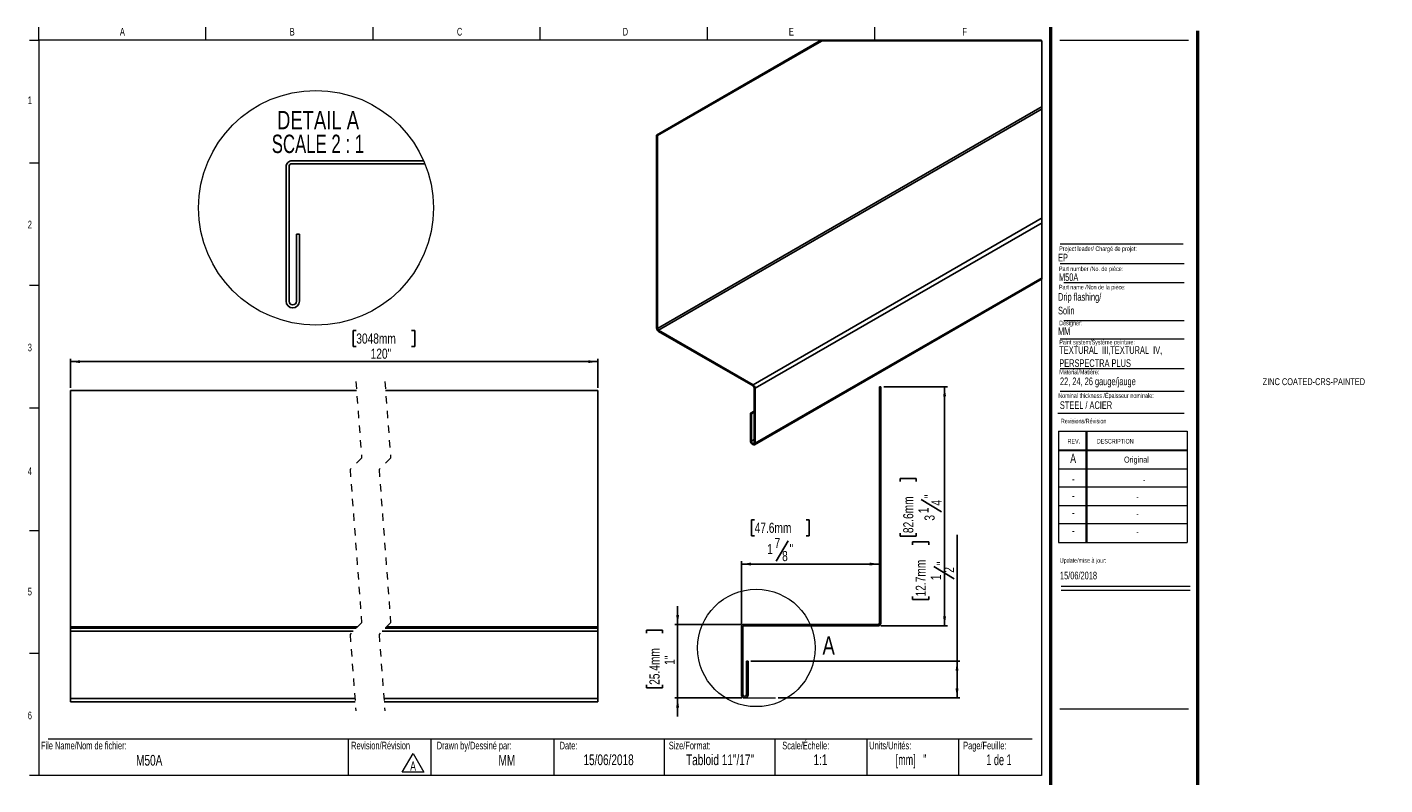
# Model space of a CAD drawing. Header units: inches. Extents: x 0.5 to 44.2, y 0.4 to 27.2.
import ezdxf

# ---------------------------------------------------------------- set-up
doc = ezdxf.new("R2010")
doc.units = ezdxf.units.IN
doc.header["$MEASUREMENT"] = 0
doc.linetypes.add('HIDDEN', pattern=[0.075, 0.05, -0.025])
doc.layers.add('FORMAT', color=7, linetype='Continuous')
doc.styles.add('SLDTEXTSTYLE0', font='TXT', dxfattribs={"width": 0.7})
doc.styles.add('SLDTEXTSTYLE1', font='TXT', dxfattribs={"width": 0.633333})
doc.styles.add('SLDTEXTSTYLE2', font='TXT', dxfattribs={"width": 0.625})
doc.styles.add('SLDTEXTSTYLE3', font='TXT', dxfattribs={"width": 0.75})
doc.styles.add('SLDTEXTSTYLE4', font='TXT', dxfattribs={"width": 0.681818})
doc.dimstyles.new('SLDDIMSTYLE0', dxfattribs={"dimtxt": 0.137795, "dimasz": 0.13, "dimexe": 0, "dimexo": 0.0625, "dimgap": 0.034449, "dimtad": 1, "dimrnd": 1e-09, "dimzin": 12, "dimdsep": 46, "dimlunit": 5, "dimtxsty": 'SLDTEXTSTYLE3', "dimsah": 1, "dimcen": 0.09, "dimadec": 0, "dimazin": 3, "dimtfac": 1, "dimtmove": 0, "dimatfit": 0, "dimfxl": 1, "dimfrac": 2, "dimtolj": 1, "dimtzin": 12, "dimarcsym": 0})
doc.dimstyles.new('SLDDIMSTYLE1', dxfattribs={"dimtxt": 0.137795, "dimasz": 0.13, "dimexe": 0, "dimexo": 0.0625, "dimgap": 0.034449, "dimtad": 1, "dimdec": 6, "dimrnd": 1e-09, "dimzin": 12, "dimdsep": 46, "dimlunit": 5, "dimtxsty": 'SLDTEXTSTYLE3', "dimsah": 1, "dimcen": 0.09, "dimadec": 0, "dimazin": 3, "dimtfac": 1, "dimtofl": 0, "dimtmove": 0, "dimatfit": 3, "dimfxl": 1, "dimfrac": 2, "dimtolj": 1, "dimtzin": 12, "dimarcsym": 0})
doc.dimstyles.new('SLDDIMSTYLE2', dxfattribs={"dimtxt": 0.137795, "dimasz": 0.13, "dimexe": 0, "dimexo": 0.0625, "dimgap": 0.034449, "dimtad": 1, "dimrnd": 1e-09, "dimzin": 12, "dimdsep": 46, "dimlunit": 5, "dimtxsty": 'SLDTEXTSTYLE3', "dimsah": 1, "dimcen": 0.09, "dimadec": 0, "dimazin": 3, "dimtfac": 1, "dimtofl": 0, "dimtmove": 0, "dimatfit": 3, "dimfxl": 1, "dimfrac": 2, "dimtolj": 1, "dimtzin": 12, "dimarcsym": 0})

# ---------------------------------------------------------------- blocks, each defined once
blk = doc.blocks.new('SW_NOTE_0')
at = {"color": 0, "linetype": 'Continuous', "lineweight": 0}
for p, q in [((-0.098, 0.015), (0.049, 0.269)), ((0.049, 0.269), (0.196, 0.015)), ((0.196, 0.015), (-0.098, 0.015))]:
    blk.add_line(p, q, dxfattribs=at)
at = {"color": 0, "linetype": 'Continuous', "lineweight": 0, "insert": (0.049, 0.161), "char_height": 0.125, "attachment_point": 2, "style": 'SLDTEXTSTYLE0'}
blk.add_mtext('A', dxfattribs=at)
blk = doc.blocks.new('SW_NOTE_1')
at = {"layer": 'FORMAT', "color": 0, "char_height": 0.10417, "attachment_point": 1, "style": 'SLDTEXTSTYLE0'}
for s, insert in [('TEXTURAL  III,TEXTURAL  IV,', (0, 0.134)), ('PERSPECTRA PLUS', (0, -0.044))]:
    blk.add_mtext(s, dxfattribs=dict(at, insert=insert))
blk = doc.blocks.new('_D')
at = {"layer": 'FORMAT'}
for p, q in [((9.307, 2.573), (9.307, 2.823)), ((8.883, 2.453), (8.883, 2.495)), ((8.883, 2.495), (9.101, 2.495)), ((9.101, 2.495), (9.101, 2.453)), ((10.174, 2.573), (9.268, 2.573)), ((9.307, 2.573), (9.307, 1.573)), ((8.883, 1.752), (8.883, 1.71)), ((8.883, 1.71), (9.101, 1.71)), ((9.101, 1.71), (9.101, 1.752)), ((10.179, 1.573), (9.268, 1.573)), ((9.307, 1.573), (9.307, 1.323))]:
    blk.add_line(p, q, dxfattribs=at)
for points in [[(9.307, 2.573), (9.327, 2.703), (9.287, 2.703)], [(9.307, 1.573), (9.287, 1.443), (9.327, 1.443)]]:
    blk.add_solid(points, dxfattribs=at)
at = {"layer": 'FORMAT', "char_height": 0.1378, "attachment_point": 1, "rotation": 90, "style": 'SLDTEXTSTYLE3'}
for s, insert in [('25.4mm', (8.924, 1.752)), ('1"', (9.13, 2.023))]:
    blk.add_mtext(s, dxfattribs=dict(at, insert=insert))
blk = doc.blocks.new('_D_1')
at = {"layer": 'FORMAT'}
for p, q in [((12.501, 3.655), (12.501, 3.697)), ((12.501, 3.697), (12.72, 3.697)), ((12.72, 3.697), (12.72, 3.655)), ((13.104, 2.073), (13.104, 3.79)), ((12.788, 3.359), (13.064, 3.193)), ((12.501, 2.954), (12.501, 2.912)), ((12.72, 2.912), (12.72, 2.954)), ((12.501, 2.912), (12.72, 2.912)), ((10.303, 2.073), (13.143, 2.073)), ((13.104, 2.073), (13.104, 1.573)), ((10.675, 1.573), (13.143, 1.573))]:
    blk.add_line(p, q, dxfattribs=at)
for points in [[(13.104, 2.073), (13.084, 1.943), (13.124, 1.943)], [(13.104, 1.573), (13.124, 1.703), (13.084, 1.703)]]:
    blk.add_solid(points, dxfattribs=at)
at = {"layer": 'FORMAT', "attachment_point": 1, "rotation": 90, "style": 'SLDTEXTSTYLE3'}
for s, insert, char_height in [('12.7mm', (12.542, 2.954), 0.1378), ('"', (12.829, 3.378), 0.138), ('2', (12.926, 3.276), 0.138), ('1', (12.748, 3.174), 0.138)]:
    blk.add_mtext(s, dxfattribs=dict(at, insert=insert, char_height=char_height))
blk = doc.blocks.new('_D_2')
at = {"layer": 'FORMAT'}
for p, q in [((12.108, 5.803), (12.974, 5.803)), ((12.935, 5.803), (12.935, 2.553)), ((12.332, 4.516), (12.332, 4.558)), ((12.332, 4.558), (12.55, 4.558)), ((12.55, 4.558), (12.55, 4.516)), ((12.619, 4.27), (12.894, 4.105)), ((12.332, 3.815), (12.332, 3.773)), ((12.332, 3.773), (12.55, 3.773)), ((12.55, 3.773), (12.55, 3.815)), ((12.069, 2.553), (12.974, 2.553))]:
    blk.add_line(p, q, dxfattribs=at)
for points in [[(12.935, 5.803), (12.915, 5.673), (12.955, 5.673)], [(12.935, 2.553), (12.955, 2.683), (12.915, 2.683)]]:
    blk.add_solid(points, dxfattribs=at)
at = {"layer": 'FORMAT', "attachment_point": 1, "rotation": 90, "style": 'SLDTEXTSTYLE3'}
for s, insert, char_height in [('82.6mm', (12.373, 3.815), 0.1378), ('"', (12.66, 4.289), 0.138), ('4', (12.757, 4.188), 0.138), ('1', (12.579, 4.086), 0.138), ('3', (12.662, 3.984), 0.138)]:
    blk.add_mtext(s, dxfattribs=dict(at, insert=insert, char_height=char_height))
blk = doc.blocks.new('_D_3')
at = {"layer": 'FORMAT'}
for p, q in [((10.354, 3.997), (10.312, 3.997)), ((10.312, 3.997), (10.312, 3.778)), ((11.055, 3.997), (11.097, 3.997)), ((11.097, 3.997), (11.097, 3.778)), ((10.312, 3.778), (10.354, 3.778)), ((10.81, 3.71), (10.645, 3.435)), ((11.097, 3.778), (11.055, 3.778)), ((10.174, 2.573), (10.174, 3.434)), ((12.049, 3.394), (10.174, 3.394))]:
    blk.add_line(p, q, dxfattribs=at)
for points in [[(10.174, 3.394), (10.304, 3.374), (10.304, 3.414)], [(12.049, 3.394), (11.919, 3.414), (11.919, 3.374)]]:
    blk.add_solid(points, dxfattribs=at)
at = {"layer": 'FORMAT', "attachment_point": 1, "style": 'SLDTEXTSTYLE3'}
for s, insert, char_height in [('47.6mm', (10.354, 3.956), 0.1378), ('7', (10.625, 3.75), 0.138), ('1', (10.524, 3.667), 0.138), ('8', (10.727, 3.572), 0.138), ('"', (10.829, 3.669), 0.138)]:
    blk.add_mtext(s, dxfattribs=dict(at, insert=insert, char_height=char_height))
blk = doc.blocks.new('_D_4')
at = {"layer": 'FORMAT'}
for p, q in [((4.94, 6.571), (4.898, 6.571)), ((4.898, 6.571), (4.898, 6.352)), ((5.692, 6.571), (5.734, 6.571)), ((5.734, 6.571), (5.734, 6.352)), ((4.898, 6.352), (4.94, 6.352)), ((5.734, 6.352), (5.692, 6.352)), ((1.057, 5.791), (1.057, 6.185)), ((1.057, 6.146), (8.223, 6.146)), ((8.223, 5.791), (8.223, 6.185))]:
    blk.add_line(p, q, dxfattribs=at)
for points in [[(1.057, 6.146), (1.187, 6.126), (1.187, 6.166)], [(8.223, 6.146), (8.093, 6.166), (8.093, 6.126)]]:
    blk.add_solid(points, dxfattribs=at)
at = {"layer": 'FORMAT', "char_height": 0.1378, "attachment_point": 1, "style": 'SLDTEXTSTYLE3'}
for s, insert in [('3048mm', (4.94, 6.529)), ('120"', (5.135, 6.323))]:
    blk.add_mtext(s, dxfattribs=dict(at, insert=insert))
blk = doc.blocks.new('SW_NOTE_2')
at = {"layer": 'FORMAT', "color": 0, "char_height": 0.25, "attachment_point": 2}
for s, insert, style in [('DETAIL A', (0.672, 0.322), 'SLDTEXTSTYLE3'), ('SCALE 2 : 1', (0.67, -0.001), 'SLDTEXTSTYLE4')]:
    blk.add_mtext(s, dxfattribs=dict(at, insert=insert, style=style))

msp = doc.modelspace()

# ---------------------------------------------------------------- linework, layer by layer
at = {"color": 7, "linetype": 'Continuous', "lineweight": 18}
for p, q in [((0.6262516, 10.5170732), (0.6262516, 10.6939449)), ((2.8970849, 10.5170732), (2.8970849, 10.6939449)), ((5.1679183, 10.5170732), (5.1679183, 10.6939449)), ((7.4387516, 10.5170732), (7.4387516, 10.6939449)), ((9.7095849, 10.6939449), (9.7095849, 10.5170732)), ((11.9804183, 10.6939449), (11.9804183, 10.5170732)), ((0.5012516, 10.5170732), (0.6262516, 10.5170732)), ((14.2512516, 10.5170732), (0.6262516, 10.5170732)), ((0.6262516, 10.5170732), (0.6262516, 0.5170732)), ((14.2512516, 10.5170732), (14.2512516, 0.5170732)), ((14.5012516, 10.5170732), (16.2512516, 10.5170732)), ((0.5012516, 8.8504065), (0.6262516, 8.8504065)), ((14.5052809, 7.4796461), (16.192868, 7.4796461)), ((14.5578273, 7.2228331), (16.192868, 7.2228331)), ((0.5012516, 7.1837398), (0.6262516, 7.1837398)), ((14.5578273, 6.7072972), (16.192868, 6.7072972)), ((14.5052809, 6.4574028), (16.192868, 6.4574028)), ((14.5052809, 6.0531641), (16.192868, 6.0531641)), ((14.5052809, 5.7453132), (16.192868, 5.7453132)), ((0.5012516, 5.5170732), (0.6262516, 5.5170732)), ((14.4754278, 5.446808), (16.192868, 5.446808)), ((14.4811999, 5.1987495), (16.2311999, 5.1987495)), ((14.4811999, 5.1987495), (14.4811999, 3.6887495)), ((14.8561999, 5.1987495), (14.8561999, 3.6887495)), ((14.8661999, 5.1987495), (14.8661999, 3.6887495)), ((16.2311999, 5.1987495), (16.2311999, 3.6887495)), ((14.4811999, 4.9487495), (16.2311999, 4.9487495)), ((14.4811999, 4.9387495), (16.2311999, 4.9387495)), ((14.4811999, 4.6887495), (16.2311999, 4.6887495)), ((16.2311999, 4.4387495), (14.4811999, 4.4387495)), ((14.4811999, 4.1887495), (16.2311999, 4.1887495)), ((16.2311999, 3.9387495), (14.4811999, 3.9387495)), ((0.5012516, 3.8504065), (0.6262516, 3.8504065)), ((14.4811999, 3.6887495), (16.2311999, 3.6887495)), ((14.5215385, 3.094666), (16.2715385, 3.094666)), ((14.5215385, 3.0386495), (16.2715385, 3.0386495)), ((0.5012516, 2.1837398), (0.6262516, 2.1837398)), ((0.7512516, 1.0170732), (14.1262516, 1.0170732)), ((4.8316802, 1.0170732), (4.8316802, 0.5170732)), ((5.9539324, 1.0170732), (5.9539324, 0.5170732)), ((7.6262516, 1.0170732), (7.6262516, 0.5170732)), ((9.1262516, 1.0170732), (9.1262516, 0.5170732)), ((10.6262516, 1.0170732), (10.6262516, 0.5170732)), ((11.8762516, 1.0170732), (11.8762516, 0.5170732)), ((13.1262516, 1.0170732), (13.1262516, 0.5170732)), ((0.6262516, 0.5170732), (0.5012516, 0.5170732)), ((14.2512516, 0.5170732), (0.6262516, 0.5170732))]:
    msp.add_line(p, q, dxfattribs=at)
at = {"color": 7, "linetype": 'Continuous', "lineweight": 50}
for p, q in [((14.3762516, 10.6939449), (14.3762516, 0.3920732)), ((16.3762516, 0.3920732), (16.3762516, 10.6420732))]:
    msp.add_line(p, q, dxfattribs=at)
at = {"color": 7, "linetype": 'Continuous', "lineweight": 25}
for p, q in [((9.0208638, 9.2273261), (11.2328203, 10.5042617)), ((9.0350093, 9.2191621), (11.2611067, 10.5042617)), ((9.0350093, 6.5975527), (14.2596897, 9.6136956)), ((9.0487043, 6.5738282), (14.2596897, 9.5820652)), ((9.0208638, 9.2273261), (9.0208638, 6.6057167)), ((9.0208638, 9.2273261), (9.0350093, 9.2191621)), ((9.0350093, 9.2191621), (9.0350093, 6.5975527)), ((5.8546026, 8.8773263), (4.0663948, 8.8773263)), ((3.9863946, 8.7973265), (3.9863946, 6.9673263)), ((4.0263946, 8.7973265), (4.0263946, 6.9673263)), ((5.8714602, 8.8373264), (4.0663948, 8.8373264)), ((10.3325461, 5.832682), (14.2596897, 8.0997728)), ((10.3608325, 5.7836912), (14.2596897, 8.0344541)), ((4.1663948, 7.8773264), (4.1263945, 7.8773264)), ((4.1263945, 6.9673263), (4.1263945, 7.8773264)), ((4.1663948, 6.9673263), (4.1663948, 7.8773264)), ((10.3515117, 5.0159529), (14.2596897, 7.2720966)), ((10.3608325, 5.0365563), (14.2596897, 7.2873193)), ((9.0487043, 6.5738282), (10.3325461, 5.832682)), ((9.0487043, 6.5574979), (10.3325461, 5.8163494)), ((1.0569598, 5.7519975), (4.9438163, 5.7519975)), ((1.0569598, 5.7519975), (1.0569598, 2.5413676)), ((5.3375197, 5.7519975), (8.2234969, 5.7519975)), ((8.2234969, 5.7519975), (8.2234969, 2.5413676)), ((10.3466917, 5.7918551), (10.3466917, 5.0447203)), ((10.3608325, 5.7836912), (10.3608325, 5.0365563)), ((12.068634, 5.8032475), (12.048634, 5.8032475)), ((12.048634, 5.8032475), (12.048634, 2.5926176)), ((12.068634, 5.8032475), (12.068634, 2.5926176)), ((10.2971917, 5.44482), (10.3466917, 5.473395)), ((10.2971917, 5.0732953), (10.2971917, 5.44482)), ((10.2971917, 5.44482), (10.3113372, 5.436656)), ((10.3113372, 5.436656), (10.3466917, 5.4570671)), ((10.3113372, 5.0651314), (10.3113372, 5.436656)), ((1.0569598, 2.5413676), (4.9587362, 2.5413676)), ((1.0569598, 2.5413676), (1.0569598, 2.5219975)), ((1.0569598, 2.5219975), (1.0569598, 2.4819975)), ((1.0569598, 2.5219975), (4.939367, 2.5219975)), ((1.0569598, 2.4819975), (1.0569598, 1.5669976)), ((1.0569598, 2.4819975), (4.8993662, 2.4819975)), ((5.293065, 2.4819975), (8.2234969, 2.4819975)), ((5.3330658, 2.5219975), (8.2234969, 2.5219975)), ((5.352435, 2.5413676), (8.2234969, 2.5413676)), ((8.2234969, 2.5413676), (8.2234969, 2.5219975)), ((8.2234969, 2.5219975), (8.2234969, 2.4819975)), ((8.2234969, 2.4819975), (8.2234969, 1.5669976)), ((10.173634, 2.5332475), (10.173634, 1.6182475)), ((10.193634, 2.5332475), (10.193634, 1.6182475)), ((12.0292639, 2.5732475), (10.213634, 2.5732475)), ((12.0292639, 2.5532475), (10.213634, 2.5532475)), ((10.263634, 2.0732475), (10.243634, 2.0732475)), ((10.243634, 1.6182475), (10.243634, 2.0732475)), ((10.263634, 1.6182475), (10.263634, 2.0732475)), ((1.0569598, 1.5669976), (4.9215091, 1.5669976)), ((1.0569598, 1.5669976), (1.0569598, 1.5219975)), ((1.0569598, 1.5219975), (4.9249117, 1.5219975)), ((5.3152126, 1.5669976), (8.2234969, 1.5669976)), ((5.3186152, 1.5219975), (8.2234969, 1.5219975)), ((8.2234969, 1.5669976), (8.2234969, 1.5219975))]:
    msp.add_line(p, q, dxfattribs=at)
at = {"color": 7, "linetype": 'HIDDEN', "lineweight": 18}
for p, q in [((4.9343656, 5.8769975), (5.0131058, 4.8357377)), ((5.3280664, 5.8769975), (5.4068066, 4.8357377)), ((5.0131058, 4.8357377), (4.8556255, 4.6782574)), ((5.4068066, 4.8357377), (5.2493263, 4.6782574)), ((4.8556255, 4.6782574), (5.0131058, 2.5957377)), ((5.2493263, 4.6782574), (5.4068066, 2.5957377)), ((5.0131058, 2.5957377), (4.8556255, 2.4382574)), ((5.4068066, 2.5957377), (5.2493263, 2.4382574)), ((4.8556255, 2.4382574), (4.9343656, 1.3969975)), ((5.2493263, 2.4382574), (5.3280664, 1.3969975))]:
    msp.add_line(p, q, dxfattribs=at)
at = {"color": 8, "linetype": 'Continuous', "lineweight": 25}
msp.add_line((10.3113372, 5.0651314), (10.3466917, 5.0855401), dxfattribs=at)
at = {"color": 7, "linetype": 'Continuous', "lineweight": 18, "flags": 128}
msp.add_lwpolyline([(14.2596897, 7.2720966), (14.2596897, 7.2873193), (14.2596897, 8.0344541), (14.2596897, 8.0997728), (14.2596897, 9.5820652), (14.2596897, 9.6136956), (14.2596897, 10.5042617), (11.2611067, 10.5042617), (11.2328203, 10.5042617)], dxfattribs=at)
at = {"color": 7, "linetype": 'Continuous', "lineweight": 25, "flags": 128}
for points in [[(10.3608325, 5.0365563), (10.3584108, 5.0238939), (10.3515117, 5.0159552), (10.3411911, 5.0139488), (10.3290121, 5.0181822), (10.3168377, 5.0280075), (10.3065125, 5.0419325), (10.2996134, 5.0578357), (10.2971917, 5.0732953)], [(10.3466917, 5.0447203), (10.3453447, 5.0376851), (10.3415103, 5.0332757), (10.3357798, 5.0321611), (10.3290121, 5.0345124), (10.3222491, 5.0399707), (10.3165139, 5.0477076), (10.3126795, 5.0565427), (10.3113372, 5.0651314)]]:
    msp.add_lwpolyline(points, dxfattribs=at)
at = {"color": 7, "linetype": 'Continuous', "lineweight": 18}
for centre, radius in [((4.3922588, 8.2374882), 1.5961991), ((10.3765661, 2.2533248), 0.7980996)]:
    msp.add_circle(centre, radius, dxfattribs=at)
at = {"color": 7, "linetype": 'Continuous', "lineweight": 25}
for centre, radius, start, end in [((4.0663945, 8.7973265), 0.0799999, 89.99977732, 180.0000126), ((4.0663949, 8.7973261), 0.0400003, 90.00010519, 179.99947465), ((4.0763947, 6.9673266), 0.0900001, 180.00018674, 359.99981326), ((4.0763945, 6.9673264), 0.05, 180.00016807, 359.99983193), ((9.081315, 6.6084733), 0.060514, 182.6109369, 237.3916005), ((9.0647386, 6.598899), 0.0297597, 182.59278383, 237.39861955), ((10.2994248, 5.7808969), 0.0614713, 2.6053847, 57.3973258), ((10.3159866, 5.7904544), 0.030737, 2.61187957, 57.4014408), ((12.0292639, 2.5926176), 0.0393701, 270, 0), ((12.0292639, 2.5926176), 0.0193701, 270, 0), ((10.213634, 2.5332475), 0.04, 90, 180), ((10.213634, 2.5332475), 0.02, 90, 180), ((10.218634, 1.6182475), 0.045, 180, 0), ((10.218634, 1.6182475), 0.025, 180, 0)]:
    msp.add_arc(centre, radius, start, end, dxfattribs=at)
at = {"layer": 'FORMAT', "color": 250, "lineweight": 18, "true_color": 0x454545}
msp.add_line((14.5052809, 7.7477891), (16.1756542, 7.7477891), dxfattribs=at)
at = {"layer": 'FORMAT', "lineweight": 18}
for p, q in [((10.218634, 1.5732475), (10.6353899, 1.5732475)), ((14.5012516, 1.4265536), (16.2512516, 1.4265536))]:
    msp.add_line(p, q, dxfattribs=at)

# ---------------------------------------------------------------- block references
at = {"color": 7, "linetype": 'Continuous', "lineweight": 0}
msp.add_blockref('SW_NOTE_0', (5.6629239, 0.5500403), dxfattribs=at)
at = {"layer": 'FORMAT'}
for name, p in [('SW_NOTE_2', (3.7482232, 9.23334)), ('SW_NOTE_1', (14.4936793, 6.2219515))]:
    msp.add_blockref(name, p, dxfattribs=at)

# ---------------------------------------------------------------- texts
at = {"color": 7, "linetype": 'Continuous', "lineweight": 0}
for s, insert, char_height, attachment_point, style in [('A', (1.7614258, 10.6839024), 0.1041667, 2, 'SLDTEXTSTYLE0'), ('B', (4.0695891, 10.6839024), 0.1041667, 2, 'SLDTEXTSTYLE0'), ('C', (6.3441318, 10.6839024), 0.1041667, 2, 'SLDTEXTSTYLE0'), ('D', (8.5974733, 10.6839024), 0.1041667, 2, 'SLDTEXTSTYLE0'), ('E', (10.8526565, 10.6839024), 0.1041667, 2, 'SLDTEXTSTYLE0'), ('F', (13.2074254, 10.6839024), 0.1041667, 2, 'SLDTEXTSTYLE0'), ('1', (0.5037246, 9.7518248), 0.1041667, 2, 'SLDTEXTSTYLE0'), ('2', (0.5037246, 8.0618626), 0.1041667, 2, 'SLDTEXTSTYLE0'), ('EP', (14.4770103, 7.6126145), 0.10416667, 1, 'SLDTEXTSTYLE0'), ('Project leader/ Chargé de projet:', (14.4927736, 7.7128037), 0.0625, 1, 'SLDTEXTSTYLE0'), ('Part number /No. de pièce:', (14.4892638, 7.4395042), 0.0625, 1, 'SLDTEXTSTYLE0'), ('M50A', (14.4892638, 7.3462932), 0.10416667, 1, 'SLDTEXTSTYLE0'), ('Designer:', (14.4927736, 6.7027068), 0.0625, 1, 'SLDTEXTSTYLE0'), ('MM', (14.4770103, 6.6115619), 0.10416667, 1, 'SLDTEXTSTYLE0'), ('3', (0.5037246, 6.3910002), 0.1041667, 2, 'SLDTEXTSTYLE0'), ('Paint system/Système peinture:', (14.4936793, 6.4423393), 0.0625, 1, 'SLDTEXTSTYLE0'), ('ZINC COATED-CRS-PAINTED', (17.2579034, 5.920721), 0.09375, 1, 'SLDTEXTSTYLE0'), ('Nominal thickness /Épaisseur nominale:', (14.4802784, 5.7152135), 0.0625, 1, 'SLDTEXTSTYLE0'), ('STEEL / ACIER', (14.5019361, 5.6065758), 0.104166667, 1, 'SLDTEXTSTYLE0'), ('Revisions/Révision', (14.5156012, 5.3694188), 0.0625, 1, 'SLDTEXTSTYLE0'), ('REV.', (14.6062312, 5.0951297), 0.0625, 1, 'SLDTEXTSTYLE0'), ('DESCRIPTION', (15.0041424, 5.0951297), 0.0625, 1, 'SLDTEXTSTYLE0'), ('A', (14.6820414, 4.8942809), 0.125, 2, 'SLDTEXTSTYLE0'), ('Original', (15.5419694, 4.8554617), 0.08333333, 2, 'SLDTEXTSTYLE0'), ('4', (0.5037246, 4.7085424), 0.1041667, 2, 'SLDTEXTSTYLE0'), ('-', (14.6833579, 4.6174037), 0.125, 2, 'SLDTEXTSTYLE0'), ('-', (15.6471739, 4.5785845), 0.0833333, 2, 'SLDTEXTSTYLE0'), ('-', (14.6833579, 4.3881653), 0.125, 2, 'SLDTEXTSTYLE0'), ('-', (15.5556728, 4.3493461), 0.0833333, 2, 'SLDTEXTSTYLE0'), ('-', (14.6833579, 4.1569001), 0.125, 2, 'SLDTEXTSTYLE0'), ('-', (15.5556728, 4.118081), 0.0833333, 2, 'SLDTEXTSTYLE0'), ('-', (14.6833579, 3.9142956), 0.125, 2, 'SLDTEXTSTYLE0'), ('-', (15.5556728, 3.8754764), 0.0833333, 2, 'SLDTEXTSTYLE0'), ('Update/mise à jour:', (14.5009021, 3.4746831), 0.0625, 1, 'SLDTEXTSTYLE0'), ('15/06/2018', (14.5029298, 3.2903145), 0.10416667, 1, 'SLDTEXTSTYLE0'), ('5', (0.5037246, 3.0715769), 0.1041667, 2, 'SLDTEXTSTYLE0'), ('6', (0.5037246, 1.3878409), 0.1041667, 2, 'SLDTEXTSTYLE0'), ('File Name/Nom de fichier:', (0.6549319, 0.9786785), 0.104166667, 1, 'SLDTEXTSTYLE0'), ('Revision/Révision', (4.8700984, 0.9786785), 0.104166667, 1, 'SLDTEXTSTYLE0'), ('Drawn by/Dessiné par:', (6.0332993, 0.9786785), 0.104166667, 1, 'SLDTEXTSTYLE0'), ('Date:', (7.7035091, 0.9786785), 0.10416667, 1, 'SLDTEXTSTYLE0'), ('Size/Format:', (9.1875093, 0.9786785), 0.104166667, 1, 'SLDTEXTSTYLE0'), ('Scale/Échelle:', (10.7293877, 0.9786785), 0.104166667, 1, 'SLDTEXTSTYLE0'), ('Units/Unités:', (11.9111167, 0.9786785), 0.104166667, 1, 'SLDTEXTSTYLE0'), ('Page/Feuille:', (13.1879976, 0.9786785), 0.104166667, 1, 'SLDTEXTSTYLE0'), ('M50A', (2.1262718, 0.7993968), 0.14583333, 2, 'SLDTEXTSTYLE0'), ('MM', (6.9863934, 0.7993968), 0.14583333, 2, 'SLDTEXTSTYLE0'), ('15/06/2018', (8.3687858, 0.805962), 0.14583333, 2, 'SLDTEXTSTYLE0'), ('Tabloid 11"/17"', (9.8831067, 0.805962), 0.145833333, 2, 'SLDTEXTSTYLE0'), ('1:1', (11.2474421, 0.805962), 0.14583333, 2, 'SLDTEXTSTYLE0'), ('[mm]   "', (12.4789981, 0.805962), 0.14583333, 2, 'SLDTEXTSTYLE2'), ('1 de 1', (13.6742198, 0.805962), 0.14583333, 2, 'SLDTEXTSTYLE1')]:
    msp.add_mtext(s, dxfattribs=dict(at, insert=insert, char_height=char_height, attachment_point=attachment_point, style=style))
at = {"color": 7, "linetype": 'Continuous', "lineweight": 18, "insert": (11.2760418, 2.412887), "char_height": 0.25, "attachment_point": 1, "style": 'SLDTEXTSTYLE3'}
msp.add_mtext('A', dxfattribs=at)
at = {"layer": 'FORMAT', "attachment_point": 1, "style": 'SLDTEXTSTYLE0'}
for s, insert, char_height in [('Part name /Non de la pièce:', (14.4892638, 7.1904184), 0.0625), ('Drip flashing/', (14.4770103, 7.0784856), 0.104166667), ('Solin', (14.4770103, 6.8922265), 0.10416667), ('Material/Matière:', (14.4936793, 6.0368173), 0.0625), ('22, 24, 26 gauge/jauge', (14.503118, 5.9304258), 0.104166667)]:
    msp.add_mtext(s, dxfattribs=dict(at, insert=insert, char_height=char_height))

# ---------------------------------------------------------------- dimensions: what is measured, and where the dimension line sits
at = {"layer": 'FORMAT'}
dim = msp.add_linear_dim(base=(8.2234949, 6.1456983), p1=(1.0569617, 5.7519975), p2=(8.2234949, 5.7519975), angle=0, text='120"', dimstyle='SLDDIMSTYLE2', dxfattribs=at)
dim.commit()
dim.dimension.update_dxf_attribs({"geometry": '_D_4', "text_midpoint": (5.3158831, 6.1456983), "dimtype": 160})
for base, p1, p2, dimstyle, picture, middle in [((12.9347757, 2.5532475), (12.068634, 5.8032475), (12.0292639, 2.5532475), 'SLDDIMSTYLE1', '_D_2', (12.9347757, 4.1651446)), ((13.1040658, 1.5732475), (10.263634, 2.0732475), (10.6353899, 1.5732475), 'SLDDIMSTYLE1', '_D_1', (13.1040658, 3.3044609)), ((9.3074923, 1.5732475), (10.213634, 2.5732475), (10.218634, 1.5732475), 'SLDDIMSTYLE0', '_D', (9.3074923, 2.1028227))]:
    dim = msp.add_linear_dim(base=base, p1=p1, p2=p2, angle=90, dimstyle=dimstyle, dxfattribs=at)
    dim.commit()
    dim.dimension.update_dxf_attribs({"geometry": picture, "text_midpoint": middle, "dimtype": 160})
dim = msp.add_linear_dim(base=(10.173634, 3.3941388), p1=(12.048634, 2.5926176), p2=(10.173634, 2.5332475), dimstyle='SLDDIMSTYLE1', dxfattribs=at)
dim.commit()
dim.dimension.update_dxf_attribs({"geometry": '_D_3', "text_midpoint": (10.7047673, 3.3941388), "dimtype": 160})

doc.saveas('drawing.dxf')
